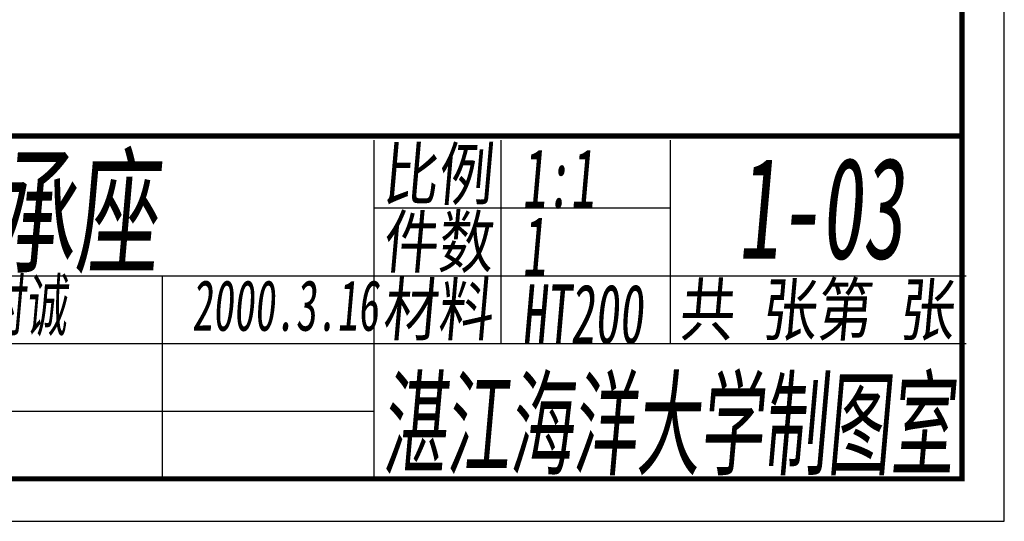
# Model space of a CAD drawing. Header units: millimetres. Extents: x -4100 to 463, y -95 to 2875.
# Tile 2 of 4: x -1818 to -655, y 570 to 1162. Entities that reach past the tile are written whole.
import ezdxf
from ezdxf.enums import TextEntityAlignment as Align

# ---------------------------------------------------------------- set-up
doc = ezdxf.new("R2010")
doc.units = ezdxf.units.MM
doc.header["$LTSCALE"] = 0.5
doc.linetypes.add('CENTER', pattern=[50.8, 31.75, -6.35, 6.35, -6.35])
doc.layers.add('中心线', color=1, linetype='CENTER', lineweight=25)
doc.layers.add('标注', color=5, linetype='Continuous')
doc.styles.add('TEXT', font='simfang.ttf', dxfattribs={"width": 0.7})

# ---------------------------------------------------------------- blocks, each defined once
blk = doc.blocks.new('A4')
for p, q in [((297, 0), (297, 210)), ((152.5, 45.5), (291.5, 45.5)), ((222.5, 45), (222.5, 5)), ((237.5, 45), (237.5, 21)), ((257.5, 45), (257.5, 21)), ((222.5, 37), (257.5, 37)), ((152.5, 29), (292.5, 29)), ((197.5, 29), (197.5, 5)), ((152.5, 21), (292.5, 21)), ((152.5, 13), (222.5, 13)), ((0, 0), (297, 0)), ((0, 0), (210, 0))]:
    blk.add_line(p, q)
at = {"const_width": 0.6}
blk.add_lwpolyline([(25, 5), (292, 5), (292, 205), (25, 205)], close=True, dxfattribs=at)
blk.add_lwpolyline([(292, 5), (292, 45.5), (152.5, 45.5), (152.5, 5), (292, 5)], dxfattribs=at)
at = {"style": 'TEXT', "oblique": 5}
for s, height, width, p, p2 in [('比例', 6, 0.782878, (223.5, 38), (236.5, 38)), ('件数', 6, 0.782878, (223.5, 30), (236.5, 30)), ('材料', 6, 0.782878, (223.5, 22), (236.5, 22)), ('共 张第 张', 6, 0.782878, (258.5, 22), (291, 22)), ('湛江海洋大学制图室', 10, 0.541992, (223.5, 6.5), (291, 6.5))]:
    blk.add_text(s, height=height, dxfattribs=dict(at, width=width)).set_placement(p, p2, align=Align.FIT)
at = {"style": 'TEXT', "oblique": 5, "width": 0.6}
for tag, p, height in [('BL', (240, 37), 7), ('TM', (167.5, 30.5), 12), ('TH', (265.5, 31), 12), ('JS', (240, 29), 7), ('SM', (171.5, 22.5), 6), ('RQ', (201, 22.5), 6), ('CL', (240, 21), 7)]:
    blk.add_attdef(tag, p, '', height=height, dxfattribs=at)
blk = doc.blocks.new('zhxz')
at = {"layer": '标注', "ltscale": 0.3}
blk.add_blockref('A4', (-362.5, 57), dxfattribs=at).add_auto_attribs({'JS': '1', 'BL': '1:1', 'CL': 'HT200', 'TM': '轴承座', 'SM': '肖时诚', 'RQ': '2000.3.16', 'TH': '1-03'})

msp = doc.modelspace()

# ---------------------------------------------------------------- block references
at = {"layer": '中心线', "xscale": 10, "yscale": 10, "zscale": 10}
msp.add_blockref('zhxz', (0, 0), dxfattribs=at)

doc.saveas('drawing.dxf')
